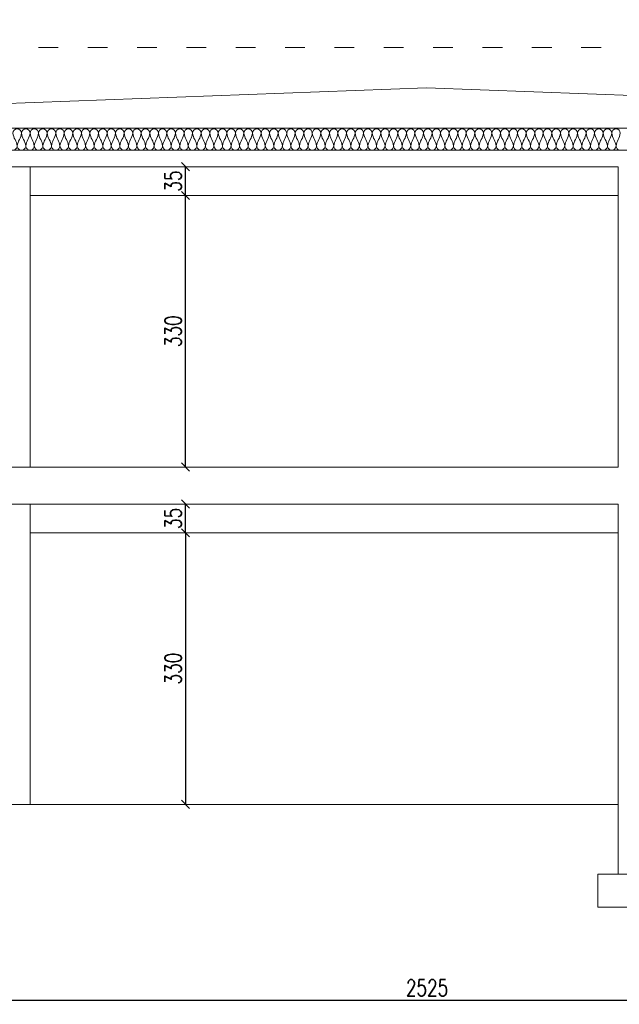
# Model space of a CAD drawing. Header units: metres. Extents: x 8472212 to 8494180, y 5728195 to 5779639.
# Tile 34 of 106: x 8477201 to 8477930, y 5738246 to 5739442. Entities that reach past the tile are written whole.
import ezdxf

# ---------------------------------------------------------------- set-up
doc = ezdxf.new("R2010")
doc.units = ezdxf.units.M
doc.header["$MEASUREMENT"] = 0
doc.linetypes.add('ACAD_ISO03W100', pattern=[30, 12, -18])
doc.layers.get('0').update_dxf_attribs({"color": 250, "linetype": 'CONTINUOUS'})
doc.layers.get('Defpoints').update_dxf_attribs({"linetype": 'CONTINUOUS'})
for name, color, linetype, lineweight in [('!działowe', 253, 'CONTINUOUS', 13), ('!elewacja ocieplenie', 253, 'CONTINUOUS', 5), ('!opisy', 255, 'CONTINUOUS', 9), ('!ściany konstrukcyjne', 7, 'CONTINUOUS', 18), ('HATCH', 15, 'CONTINUOUS', 13)]:
    doc.layers.add(name, color=color, linetype=linetype, lineweight=lineweight)
doc.styles.get("Standard").update_dxf_attribs({"font": 'Simplex.SHX', "width": 0.75})
doc.dimstyles.new('ISO-25', dxfattribs={"dimtxt": 20, "dimasz": 10, "dimexe": 1.25, "dimexo": 0.625, "dimgap": 5, "dimtad": 1, "dimdec": 0, "dimtxsty": 'Standard', "dimblk": 'OBLIQUE', "dimcen": 2.5, "dimse1": 1, "dimse2": 1, "dimadec": 0, "dimazin": 0, "dimtfac": 1, "dimtdec": 0, "dimtmove": 0, "dimatfit": 3, "dimfxl": 1, "dimarcsym": 0})

# ---------------------------------------------------------------- blocks, each defined once
blk = doc.blocks.new('_Oblique')
at = {"color": 0, "linetype": 'ByBlock', "lineweight": -2}
blk.add_line((-0.5, -0.5), (0.5, 0.5), dxfattribs=at)
blk = doc.blocks.new('*D578')
at = {"layer": '!opisy', "color": 0, "linetype": 'Continuous', "lineweight": -2, "transparency": 16777216}
blk.add_line((8477402.1, 5738898.7), (8477402.1, 5739228.7), dxfattribs=at)
at = {"layer": 'Defpoints', "color": 0, "linetype": 'Continuous', "transparency": 16777216}
for p in [(8477402.1, 5739228.7), (8477598.3, 5739228.7), (8477598.3, 5738898.7)]:
    blk.add_point(p, dxfattribs=at)
at = {"layer": '!opisy', "color": 0, "linetype": 'Continuous', "lineweight": -2, "transparency": 16777216, "xscale": 10, "yscale": 10, "zscale": 10}
for p, rotation in [((8477402.1, 5739228.7), 90), ((8477402.1, 5738898.7), 270)]:
    blk.add_blockref('_Oblique', p, dxfattribs=dict(at, rotation=rotation))
at = {"layer": '!opisy', "color": 0, "linetype": 'Continuous', "transparency": 16777216, "insert": (8477387.1, 5739063.7), "char_height": 20, "attachment_point": 5, "rotation": 90}
blk.add_mtext('330', dxfattribs=at)
blk = doc.blocks.new('*D579')
at = {"layer": '!opisy', "color": 0, "linetype": 'Continuous', "lineweight": -2, "transparency": 16777216}
blk.add_line((8477402.1, 5738818.7), (8477402.1, 5738488.7), dxfattribs=at)
at = {"layer": 'Defpoints', "color": 0, "linetype": 'Continuous', "transparency": 16777216}
for p in [(8477598.3, 5738818.7), (8477402.1, 5738488.7), (8477598.3, 5738488.7)]:
    blk.add_point(p, dxfattribs=at)
at = {"layer": '!opisy', "color": 0, "linetype": 'Continuous', "lineweight": -2, "transparency": 16777216, "xscale": 10, "yscale": 10, "zscale": 10}
for p, rotation in [((8477402.1, 5738818.7), 90), ((8477402.1, 5738488.7), 270)]:
    blk.add_blockref('_Oblique', p, dxfattribs=dict(at, rotation=rotation))
at = {"layer": '!opisy', "color": 0, "linetype": 'Continuous', "transparency": 16777216, "insert": (8477387.1, 5738653.7), "char_height": 20, "attachment_point": 5, "rotation": 90}
blk.add_mtext('330', dxfattribs=at)
blk = doc.blocks.new('*D580')
at = {"layer": '!opisy', "color": 0, "linetype": 'Continuous', "lineweight": -2, "transparency": 16777216}
blk.add_line((8477402.1, 5738818.7), (8477402.1, 5738853.7), dxfattribs=at)
at = {"layer": 'Defpoints', "color": 0, "linetype": 'Continuous', "transparency": 16777216}
for p in [(8477402.1, 5738853.7), (8477598.3, 5738853.7), (8477598.3, 5738818.7)]:
    blk.add_point(p, dxfattribs=at)
at = {"layer": '!opisy', "color": 0, "linetype": 'Continuous', "lineweight": -2, "transparency": 16777216, "xscale": 10, "yscale": 10, "zscale": 10}
for p, rotation in [((8477402.1, 5738853.7), 90), ((8477402.1, 5738818.7), 270)]:
    blk.add_blockref('_Oblique', p, dxfattribs=dict(at, rotation=rotation))
at = {"layer": '!opisy', "color": 0, "linetype": 'Continuous', "transparency": 16777216, "insert": (8477387.1, 5738836.2), "char_height": 20, "attachment_point": 5, "rotation": 90}
blk.add_mtext('35', dxfattribs=at)
blk = doc.blocks.new('*D581')
at = {"layer": '!opisy', "color": 0, "linetype": 'Continuous', "lineweight": -2, "transparency": 16777216}
blk.add_line((8477402.1, 5739228.7), (8477402.1, 5739263.7), dxfattribs=at)
at = {"layer": 'Defpoints', "color": 0, "linetype": 'Continuous', "transparency": 16777216}
for p in [(8477402.1, 5739263.7), (8477402.1, 5739263.7), (8477402.1, 5739228.7)]:
    blk.add_point(p, dxfattribs=at)
at = {"layer": '!opisy', "color": 0, "linetype": 'Continuous', "lineweight": -2, "transparency": 16777216, "xscale": 10, "yscale": 10, "zscale": 10}
for p, rotation in [((8477402.1, 5739263.7), 90), ((8477402.1, 5739228.7), 270)]:
    blk.add_blockref('_Oblique', p, dxfattribs=dict(at, rotation=rotation))
at = {"layer": '!opisy', "color": 0, "linetype": 'Continuous', "transparency": 16777216, "insert": (8477387.1, 5739246.2), "char_height": 20, "attachment_point": 5, "rotation": 90}
blk.add_mtext('35', dxfattribs=at)
blk = doc.blocks.new('*D582')
at = {"layer": '!opisy', "color": 0, "linetype": 'Continuous', "lineweight": -2, "transparency": 16777216}
blk.add_line((8476433.3, 5738250.7), (8478958.3, 5738250.7), dxfattribs=at)
at = {"layer": 'Defpoints', "color": 0, "linetype": 'Continuous', "transparency": 16777216}
for p in [(8476433.3, 5739442.4), (8478958.3, 5739442.4), (8478958.3, 5738250.7)]:
    blk.add_point(p, dxfattribs=at)
at = {"layer": '!opisy', "color": 0, "linetype": 'Continuous', "lineweight": -2, "transparency": 16777216, "xscale": 10, "yscale": 10, "zscale": 10, "rotation": 180}
blk.add_blockref('_Oblique', (8476433.3, 5738250.7), dxfattribs=at)
at = {"layer": '!opisy', "color": 0, "linetype": 'Continuous', "lineweight": -2, "transparency": 16777216, "xscale": 10, "yscale": 10, "zscale": 10}
blk.add_blockref('_Oblique', (8478958.3, 5738250.7), dxfattribs=at)
at = {"layer": '!opisy', "color": 0, "linetype": 'Continuous', "transparency": 16777216, "insert": (8477695.8, 5738265.7), "char_height": 20, "attachment_point": 5}
blk.add_mtext('2525', dxfattribs=at)
blk = doc.blocks.new('*U589')
at = {"layer": 'HATCH'}
for points in [[(-1.75, 229.6, -0.414214), (-1.05, 230.3, -0.084327), (0, 229.95, 0.084327), (1.05, 229.6, 1), (1.05, 231, 0.084327), (0, 230.65, -0.084327), (-1.05, 230.3, -0.414214), (-1.75, 231, -0.414214)], [(-1.75, 228.2, -0.414214), (-1.05, 228.9, -0.084327), (0, 228.55, 0.084327), (1.05, 228.2, 1), (1.05, 229.6, 0.084327), (0, 229.25, -0.084327), (-1.05, 228.9, -0.414214), (-1.75, 229.6, -0.414214)], [(-1.75, 226.8, -0.414214), (-1.05, 227.5, -0.084327), (0, 227.15, 0.084327), (1.05, 226.8, 1), (1.05, 228.2, 0.084327), (0, 227.85, -0.084327), (-1.05, 227.5, -0.414214), (-1.75, 228.2, -0.414214)], [(-1.75, 225.4, -0.414214), (-1.05, 226.1, -0.084327), (0, 225.75, 0.084327), (1.05, 225.4, 1), (1.05, 226.8, 0.084327), (0, 226.45, -0.084327), (-1.05, 226.1, -0.414214), (-1.75, 226.8, -0.414214)], [(-1.75, 224, -0.414214), (-1.05, 224.7, -0.084327), (0, 224.35, 0.084327), (1.05, 224, 1), (1.05, 225.4, 0.084327), (0, 225.05, -0.084327), (-1.05, 224.7, -0.414214), (-1.75, 225.4, -0.414214)], [(-1.75, 222.6, -0.414214), (-1.05, 223.3, -0.084327), (0, 222.95, 0.084327), (1.05, 222.6, 1), (1.05, 224, 0.084327), (0, 223.65, -0.084327), (-1.05, 223.3, -0.414214), (-1.75, 224, -0.414214)], [(-1.75, 221.2, -0.414214), (-1.05, 221.9, -0.084327), (0, 221.55, 0.084327), (1.05, 221.2, 1), (1.05, 222.6, 0.084327), (0, 222.25, -0.084327), (-1.05, 221.9, -0.414214), (-1.75, 222.6, -0.414214)], [(-1.75, 219.8, -0.414214), (-1.05, 220.5, -0.084327), (0, 220.15, 0.084327), (1.05, 219.8, 1), (1.05, 221.2, 0.084327), (0, 220.85, -0.084327), (-1.05, 220.5, -0.414214), (-1.75, 221.2, -0.414214)], [(-1.75, 218.4, -0.414214), (-1.05, 219.1, -0.084327), (0, 218.75, 0.084327), (1.05, 218.4, 1), (1.05, 219.8, 0.084327), (0, 219.45, -0.084327), (-1.05, 219.1, -0.414214), (-1.75, 219.8, -0.414214)], [(-1.75, 217, -0.414214), (-1.05, 217.7, -0.084327), (0, 217.35, 0.084327), (1.05, 217, 1), (1.05, 218.4, 0.084327), (0, 218.05, -0.084327), (-1.05, 217.7, -0.414214), (-1.75, 218.4, -0.414214)], [(-1.75, 215.6, -0.414214), (-1.05, 216.3, -0.084327), (0, 215.95, 0.084327), (1.05, 215.6, 1), (1.05, 217, 0.084327), (0, 216.65, -0.084327), (-1.05, 216.3, -0.414214), (-1.75, 217, -0.414214)], [(-1.75, 214.2, -0.414214), (-1.05, 214.9, -0.084327), (0, 214.55, 0.084327), (1.05, 214.2, 1), (1.05, 215.6, 0.084327), (0, 215.25, -0.084327), (-1.05, 214.9, -0.414214), (-1.75, 215.6, -0.414214)], [(-1.75, 212.8, -0.414214), (-1.05, 213.5, -0.084327), (0, 213.15, 0.084327), (1.05, 212.8, 1), (1.05, 214.2, 0.084327), (0, 213.85, -0.084327), (-1.05, 213.5, -0.414214), (-1.75, 214.2, -0.414214)], [(-1.75, 211.4, -0.414214), (-1.05, 212.1, -0.084327), (0, 211.75, 0.084327), (1.05, 211.4, 1), (1.05, 212.8, 0.084327), (0, 212.45, -0.084327), (-1.05, 212.1, -0.414214), (-1.75, 212.8, -0.414214)], [(-1.75, 210, -0.414214), (-1.05, 210.7, -0.084327), (0, 210.35, 0.084327), (1.05, 210, 1), (1.05, 211.4, 0.084327), (0, 211.05, -0.084327), (-1.05, 210.7, -0.414214), (-1.75, 211.4, -0.414214)], [(-1.75, 208.6, -0.414214), (-1.05, 209.3, -0.084327), (0, 208.95, 0.084327), (1.05, 208.6, 1), (1.05, 210, 0.084327), (0, 209.65, -0.084327), (-1.05, 209.3, -0.414214), (-1.75, 210, -0.414214)], [(-1.75, 207.2, -0.414214), (-1.05, 207.9, -0.084327), (0, 207.55, 0.084327), (1.05, 207.2, 1), (1.05, 208.6, 0.084327), (0, 208.25, -0.084327), (-1.05, 207.9, -0.414214), (-1.75, 208.6, -0.414214)], [(-1.75, 205.8, -0.414214), (-1.05, 206.5, -0.084327), (0, 206.15, 0.084327), (1.05, 205.8, 1), (1.05, 207.2, 0.084327), (0, 206.85, -0.084327), (-1.05, 206.5, -0.414214), (-1.75, 207.2, -0.414214)], [(-1.75, 204.4, -0.414214), (-1.05, 205.1, -0.084327), (0, 204.75, 0.084327), (1.05, 204.4, 1), (1.05, 205.8, 0.084327), (0, 205.45, -0.084327), (-1.05, 205.1, -0.414214), (-1.75, 205.8, -0.414214)], [(-1.75, 203, -0.414214), (-1.05, 203.7, -0.084327), (0, 203.35, 0.084327), (1.05, 203, 1), (1.05, 204.4, 0.084327), (0, 204.05, -0.084327), (-1.05, 203.7, -0.414214), (-1.75, 204.4, -0.414214)], [(-1.75, 201.6, -0.414214), (-1.05, 202.3, -0.084327), (0, 201.95, 0.084327), (1.05, 201.6, 1), (1.05, 203, 0.084327), (0, 202.65, -0.084327), (-1.05, 202.3, -0.414214), (-1.75, 203, -0.414214)], [(-1.75, 200.2, -0.414214), (-1.05, 200.9, -0.084327), (0, 200.55, 0.084327), (1.05, 200.2, 1), (1.05, 201.6, 0.084327), (0, 201.25, -0.084327), (-1.05, 200.9, -0.414214), (-1.75, 201.6, -0.414214)], [(-1.75, 198.8, -0.414214), (-1.05, 199.5, -0.084327), (0, 199.15, 0.084327), (1.05, 198.8, 1), (1.05, 200.2, 0.084327), (0, 199.85, -0.084327), (-1.05, 199.5, -0.414214), (-1.75, 200.2, -0.414214)], [(-1.75, 197.4, -0.414214), (-1.05, 198.1, -0.084327), (0, 197.75, 0.084327), (1.05, 197.4, 1), (1.05, 198.8, 0.084327), (0, 198.45, -0.084327), (-1.05, 198.1, -0.414214), (-1.75, 198.8, -0.414214)], [(-1.75, 196, -0.414214), (-1.05, 196.7, -0.084327), (0, 196.35, 0.084327), (1.05, 196, 1), (1.05, 197.4, 0.084327), (0, 197.05, -0.084327), (-1.05, 196.7, -0.414214), (-1.75, 197.4, -0.414214)], [(-1.75, 194.6, -0.414214), (-1.05, 195.3, -0.084327), (0, 194.95, 0.084327), (1.05, 194.6, 1), (1.05, 196, 0.084327), (0, 195.65, -0.084327), (-1.05, 195.3, -0.414214), (-1.75, 196, -0.414214)], [(-1.75, 193.2, -0.414214), (-1.05, 193.9, -0.084327), (0, 193.55, 0.084327), (1.05, 193.2, 1), (1.05, 194.6, 0.084327), (0, 194.25, -0.084327), (-1.05, 193.9, -0.414214), (-1.75, 194.6, -0.414214)], [(-1.75, 191.8, -0.414214), (-1.05, 192.5, -0.084327), (0, 192.15, 0.084327), (1.05, 191.8, 1), (1.05, 193.2, 0.084327), (0, 192.85, -0.084327), (-1.05, 192.5, -0.414214), (-1.75, 193.2, -0.414214)], [(-1.75, 190.4, -0.414214), (-1.05, 191.1, -0.084327), (0, 190.75, 0.084327), (1.05, 190.4, 1), (1.05, 191.8, 0.084327), (0, 191.45, -0.084327), (-1.05, 191.1, -0.414214), (-1.75, 191.8, -0.414214)], [(-1.75, 189, -0.414214), (-1.05, 189.7, -0.084327), (0, 189.35, 0.084327), (1.05, 189, 1), (1.05, 190.4, 0.084327), (0, 190.05, -0.084327), (-1.05, 189.7, -0.414214), (-1.75, 190.4, -0.414214)], [(-1.75, 187.6, -0.414214), (-1.05, 188.3, -0.084327), (0, 187.95, 0.084327), (1.05, 187.6, 1), (1.05, 189, 0.084327), (0, 188.65, -0.084327), (-1.05, 188.3, -0.414214), (-1.75, 189, -0.414214)], [(-1.75, 186.2, -0.414214), (-1.05, 186.9, -0.084327), (0, 186.55, 0.084327), (1.05, 186.2, 1), (1.05, 187.6, 0.084327), (0, 187.25, -0.084327), (-1.05, 186.9, -0.414214), (-1.75, 187.6, -0.414214)], [(-1.75, 184.8, -0.414214), (-1.05, 185.5, -0.084327), (0, 185.15, 0.084327), (1.05, 184.8, 1), (1.05, 186.2, 0.084327), (0, 185.85, -0.084327), (-1.05, 185.5, -0.414214), (-1.75, 186.2, -0.414214)], [(-1.75, 183.4, -0.414214), (-1.05, 184.1, -0.084327), (0, 183.75, 0.084327), (1.05, 183.4, 1), (1.05, 184.8, 0.084327), (0, 184.45, -0.084327), (-1.05, 184.1, -0.414214), (-1.75, 184.8, -0.414214)], [(-1.75, 182, -0.414214), (-1.05, 182.7, -0.084327), (0, 182.35, 0.084327), (1.05, 182, 1), (1.05, 183.4, 0.084327), (0, 183.05, -0.084327), (-1.05, 182.7, -0.414214), (-1.75, 183.4, -0.414214)], [(-1.75, 180.6, -0.414214), (-1.05, 181.3, -0.084327), (0, 180.95, 0.084327), (1.05, 180.6, 1), (1.05, 182, 0.084327), (0, 181.65, -0.084327), (-1.05, 181.3, -0.414214), (-1.75, 182, -0.414214)], [(-1.75, 179.2, -0.414214), (-1.05, 179.9, -0.084327), (0, 179.55, 0.084327), (1.05, 179.2, 1), (1.05, 180.6, 0.084327), (0, 180.25, -0.084327), (-1.05, 179.9, -0.414214), (-1.75, 180.6, -0.414214)], [(-1.75, 177.8, -0.414214), (-1.05, 178.5, -0.084327), (0, 178.15, 0.084327), (1.05, 177.8, 1), (1.05, 179.2, 0.084327), (0, 178.85, -0.084327), (-1.05, 178.5, -0.414214), (-1.75, 179.2, -0.414214)], [(-1.75, 176.4, -0.414214), (-1.05, 177.1, -0.084327), (0, 176.75, 0.084327), (1.05, 176.4, 1), (1.05, 177.8, 0.084327), (0, 177.45, -0.084327), (-1.05, 177.1, -0.414214), (-1.75, 177.8, -0.414214)], [(-1.75, 175, -0.414214), (-1.05, 175.7, -0.084327), (0, 175.35, 0.084327), (1.05, 175, 1), (1.05, 176.4, 0.084327), (0, 176.05, -0.084327), (-1.05, 175.7, -0.414214), (-1.75, 176.4, -0.414214)], [(-1.75, 173.6, -0.414214), (-1.05, 174.3, -0.084327), (0, 173.95, 0.084327), (1.05, 173.6, 1), (1.05, 175, 0.084327), (0, 174.65, -0.084327), (-1.05, 174.3, -0.414214), (-1.75, 175, -0.414214)], [(-1.75, 172.2, -0.414214), (-1.05, 172.9, -0.084327), (0, 172.55, 0.084327), (1.05, 172.2, 1), (1.05, 173.6, 0.084327), (0, 173.25, -0.084327), (-1.05, 172.9, -0.414214), (-1.75, 173.6, -0.414214)], [(-1.75, 170.8, -0.414214), (-1.05, 171.5, -0.084327), (0, 171.15, 0.084327), (1.05, 170.8, 1), (1.05, 172.2, 0.084327), (0, 171.85, -0.084327), (-1.05, 171.5, -0.414214), (-1.75, 172.2, -0.414214)], [(-1.75, 169.4, -0.414214), (-1.05, 170.1, -0.084327), (0, 169.75, 0.084327), (1.05, 169.4, 1), (1.05, 170.8, 0.084327), (0, 170.45, -0.084327), (-1.05, 170.1, -0.414214), (-1.75, 170.8, -0.414214)], [(-1.75, 168, -0.414214), (-1.05, 168.7, -0.084327), (0, 168.35, 0.084327), (1.05, 168, 1), (1.05, 169.4, 0.084327), (0, 169.05, -0.084327), (-1.05, 168.7, -0.414214), (-1.75, 169.4, -0.414214)], [(-1.75, 166.6, -0.414214), (-1.05, 167.3, -0.084327), (0, 166.95, 0.084327), (1.05, 166.6, 1), (1.05, 168, 0.084327), (0, 167.65, -0.084327), (-1.05, 167.3, -0.414214), (-1.75, 168, -0.414214)], [(-1.75, 165.2, -0.414214), (-1.05, 165.9, -0.084327), (0, 165.55, 0.084327), (1.05, 165.2, 1), (1.05, 166.6, 0.084327), (0, 166.25, -0.084327), (-1.05, 165.9, -0.414214), (-1.75, 166.6, -0.414214)], [(-1.75, 163.8, -0.414214), (-1.05, 164.5, -0.084327), (0, 164.15, 0.084327), (1.05, 163.8, 1), (1.05, 165.2, 0.084327), (0, 164.85, -0.084327), (-1.05, 164.5, -0.414214), (-1.75, 165.2, -0.414214)], [(-1.75, 162.4, -0.414214), (-1.05, 163.1, -0.084327), (0, 162.75, 0.084327), (1.05, 162.4, 1), (1.05, 163.8, 0.084327), (0, 163.45, -0.084327), (-1.05, 163.1, -0.414214), (-1.75, 163.8, -0.414214)], [(-1.75, 161, -0.414214), (-1.05, 161.7, -0.084327), (0, 161.35, 0.084327), (1.05, 161, 1), (1.05, 162.4, 0.084327), (0, 162.05, -0.084327), (-1.05, 161.7, -0.414214), (-1.75, 162.4, -0.414214)], [(-1.75, 159.6, -0.414214), (-1.05, 160.3, -0.084327), (0, 159.95, 0.084327), (1.05, 159.6, 1), (1.05, 161, 0.084327), (0, 160.65, -0.084327), (-1.05, 160.3, -0.414214), (-1.75, 161, -0.414214)], [(-1.75, 158.2, -0.414214), (-1.05, 158.9, -0.084327), (0, 158.55, 0.084327), (1.05, 158.2, 1), (1.05, 159.6, 0.084327), (0, 159.25, -0.084327), (-1.05, 158.9, -0.414214), (-1.75, 159.6, -0.414214)], [(-1.75, 156.8, -0.414214), (-1.05, 157.5, -0.084327), (0, 157.15, 0.084327), (1.05, 156.8, 1), (1.05, 158.2, 0.084327), (0, 157.85, -0.084327), (-1.05, 157.5, -0.414214), (-1.75, 158.2, -0.414214)], [(-1.75, 155.4, -0.414214), (-1.05, 156.1, -0.084327), (0, 155.75, 0.084327), (1.05, 155.4, 1), (1.05, 156.8, 0.084327), (0, 156.45, -0.084327), (-1.05, 156.1, -0.414214), (-1.75, 156.8, -0.414214)], [(-1.75, 154, -0.414214), (-1.05, 154.7, -0.084327), (0, 154.35, 0.084327), (1.05, 154, 1), (1.05, 155.4, 0.084327), (0, 155.05, -0.084327), (-1.05, 154.7, -0.414214), (-1.75, 155.4, -0.414214)], [(-1.75, 152.6, -0.414214), (-1.05, 153.3, -0.084327), (0, 152.95, 0.084327), (1.05, 152.6, 1), (1.05, 154, 0.084327), (0, 153.65, -0.084327), (-1.05, 153.3, -0.414214), (-1.75, 154, -0.414214)], [(-1.75, 151.2, -0.414214), (-1.05, 151.9, -0.084327), (0, 151.55, 0.084327), (1.05, 151.2, 1), (1.05, 152.6, 0.084327), (0, 152.25, -0.084327), (-1.05, 151.9, -0.414214), (-1.75, 152.6, -0.414214)], [(-1.75, 149.8, -0.414214), (-1.05, 150.5, -0.084327), (0, 150.15, 0.084327), (1.05, 149.8, 1), (1.05, 151.2, 0.084327), (0, 150.85, -0.084327), (-1.05, 150.5, -0.414214), (-1.75, 151.2, -0.414214)], [(-1.75, 148.4, -0.414214), (-1.05, 149.1, -0.084327), (0, 148.75, 0.084327), (1.05, 148.4, 1), (1.05, 149.8, 0.084327), (0, 149.45, -0.084327), (-1.05, 149.1, -0.414214), (-1.75, 149.8, -0.414214)], [(-1.75, 147, -0.414214), (-1.05, 147.7, -0.084327), (0, 147.35, 0.084327), (1.05, 147, 1), (1.05, 148.4, 0.084327), (0, 148.05, -0.084327), (-1.05, 147.7, -0.414214), (-1.75, 148.4, -0.414214)], [(-1.75, 145.6, -0.414214), (-1.05, 146.3, -0.084327), (0, 145.95, 0.084327), (1.05, 145.6, 1), (1.05, 147, 0.084327), (0, 146.65, -0.084327), (-1.05, 146.3, -0.414214), (-1.75, 147, -0.414214)], [(-1.75, 144.2, -0.414214), (-1.05, 144.9, -0.084327), (0, 144.55, 0.084327), (1.05, 144.2, 1), (1.05, 145.6, 0.084327), (0, 145.25, -0.084327), (-1.05, 144.9, -0.414214), (-1.75, 145.6, -0.414214)], [(-1.75, 142.8, -0.414214), (-1.05, 143.5, -0.084327), (0, 143.15, 0.084327), (1.05, 142.8, 1), (1.05, 144.2, 0.084327), (0, 143.85, -0.084327), (-1.05, 143.5, -0.414214), (-1.75, 144.2, -0.414214)], [(-1.75, 141.4, -0.414214), (-1.05, 142.1, -0.084327), (0, 141.75, 0.084327), (1.05, 141.4, 1), (1.05, 142.8, 0.084327), (0, 142.45, -0.084327), (-1.05, 142.1, -0.414214), (-1.75, 142.8, -0.414214)], [(-1.75, 140, -0.414214), (-1.05, 140.7, -0.084327), (0, 140.35, 0.084327), (1.05, 140, 1), (1.05, 141.4, 0.084327), (0, 141.05, -0.084327), (-1.05, 140.7, -0.414214), (-1.75, 141.4, -0.414214)], [(-1.75, 138.6, -0.414214), (-1.05, 139.3, -0.084327), (0, 138.95, 0.084327), (1.05, 138.6, 1), (1.05, 140, 0.084327), (0, 139.65, -0.084327), (-1.05, 139.3, -0.414214), (-1.75, 140, -0.414214)], [(-1.75, 137.2, -0.414214), (-1.05, 137.9, -0.084327), (0, 137.55, 0.084327), (1.05, 137.2, 1), (1.05, 138.6, 0.084327), (0, 138.25, -0.084327), (-1.05, 137.9, -0.414214), (-1.75, 138.6, -0.414214)], [(-1.75, 135.8, -0.414214), (-1.05, 136.5, -0.084327), (0, 136.15, 0.084327), (1.05, 135.8, 1), (1.05, 137.2, 0.084327), (0, 136.85, -0.084327), (-1.05, 136.5, -0.414214), (-1.75, 137.2, -0.414214)], [(-1.75, 134.4, -0.414214), (-1.05, 135.1, -0.084327), (0, 134.75, 0.084327), (1.05, 134.4, 1), (1.05, 135.8, 0.084327), (0, 135.45, -0.084327), (-1.05, 135.1, -0.414214), (-1.75, 135.8, -0.414214)], [(-1.75, 133, -0.414214), (-1.05, 133.7, -0.084327), (0, 133.35, 0.084327), (1.05, 133, 1), (1.05, 134.4, 0.084327), (0, 134.05, -0.084327), (-1.05, 133.7, -0.414214), (-1.75, 134.4, -0.414214)], [(-1.75, 131.6, -0.414214), (-1.05, 132.3, -0.084327), (0, 131.95, 0.084327), (1.05, 131.6, 1), (1.05, 133, 0.084327), (0, 132.65, -0.084327), (-1.05, 132.3, -0.414214), (-1.75, 133, -0.414214)]]:
    blk.add_lwpolyline(points, format="xyb", dxfattribs=at)

msp = doc.modelspace()

# ---------------------------------------------------------------- linework, layer by layer
at = {"layer": '!działowe', "linetype": 'Continuous'}
for p, q in [((8477213.3, 5739263.7), (8477213.3, 5738898.7)), ((8477213.3, 5739228.7), (8477598.3, 5739228.7)), ((8477598.3, 5739228.7), (8477928.3, 5739228.7)), ((8477213.3, 5738853.7), (8477213.3, 5738488.7)), ((8477213.3, 5738818.7), (8477598.3, 5738818.7)), ((8477598.3, 5738818.7), (8477928.3, 5738818.7))]:
    msp.add_line(p, q, dxfattribs=at)
at = {"layer": '!elewacja ocieplenie', "linetype": 'ACAD_ISO03W100', "ltscale": 2}
msp.add_line((8476503.3, 5739408.7), (8478888.3, 5739408.7), dxfattribs=at)
at = {"layer": '!elewacja ocieplenie', "linetype": 'Continuous'}
for p, q in [((8476503.3, 5739314.4), (8477694.9, 5739359.7)), ((8477695.3, 5739359.7), (8478888.3, 5739314.4)), ((8476503.3, 5739310.4), (8478888.3, 5739310.4))]:
    msp.add_line(p, q, dxfattribs=at)
at = {"layer": '!ściany konstrukcyjne', "linetype": 'Continuous'}
for p, q in [((8477628.3, 5739283.7), (8476483.3, 5739283.7)), ((8477628.3, 5739283.7), (8477958.3, 5739283.7)), ((8476483.3, 5739263.7), (8477598.3, 5739263.7)), ((8477928.3, 5739263.7), (8477598.3, 5739263.7)), ((8477928.3, 5738898.7), (8477928.3, 5739263.7)), ((8476483.3, 5738898.7), (8477598.3, 5738898.7)), ((8477598.3, 5738898.7), (8477928.3, 5738898.7)), ((8477598.3, 5738853.7), (8476483.3, 5738853.7)), ((8477928.3, 5738853.7), (8477598.3, 5738853.7)), ((8477928.3, 5738403.7), (8477928.3, 5738853.7)), ((8476483.3, 5738488.7), (8477598.3, 5738488.7)), ((8477598.3, 5738488.7), (8477928.3, 5738488.7))]:
    msp.add_line(p, q, dxfattribs=at)
msp.add_lwpolyline([(8477903.3, 5738403.7), (8477983.3, 5738403.7), (8477983.3, 5738363.7), (8477903.3, 5738363.7), (8477903.3, 5738403.7)], dxfattribs=at)

# ---------------------------------------------------------------- block references
at = {"layer": '!elewacja ocieplenie', "xscale": 7.428571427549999, "yscale": 7.428571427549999, "zscale": 7.428571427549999, "rotation": 90}
msp.add_blockref('*U589', (8478908.3, 5739296.7), dxfattribs=at)

# ---------------------------------------------------------------- dimensions: what is measured, and where the dimension line sits
at = {"layer": '!opisy', "linetype": 'Continuous'}
dim = msp.add_linear_dim(base=(8478958.3, 5738250.7), p1=(8476433.3, 5739442.4), p2=(8478958.3, 5739442.4), dimstyle='ISO-25', dxfattribs=at)
dim.commit()
dim.dimension.update_dxf_attribs({"geometry": '*D582', "text_midpoint": (8477695.8, 5738265.7)})
for base, p1, p2, picture, middle in [((8477402.1, 5739263.7), (8477402.1, 5739228.7), (8477402.1, 5739263.7), '*D581', (8477387.1, 5739246.2)), ((8477402.1, 5739228.7), (8477598.3, 5738898.7), (8477598.3, 5739228.7), '*D578', (8477387.1, 5739063.7)), ((8477402.1, 5738853.7), (8477598.3, 5738818.7), (8477598.3, 5738853.7), '*D580', (8477387.1, 5738836.2)), ((8477402.1, 5738488.7), (8477598.3, 5738818.7), (8477598.3, 5738488.7), '*D579', (8477387.1, 5738653.7))]:
    dim = msp.add_linear_dim(base=base, p1=p1, p2=p2, angle=90, dimstyle='ISO-25', dxfattribs=at)
    dim.commit()
    dim.dimension.update_dxf_attribs({"geometry": picture, "text_midpoint": middle})

doc.saveas('drawing.dxf')
